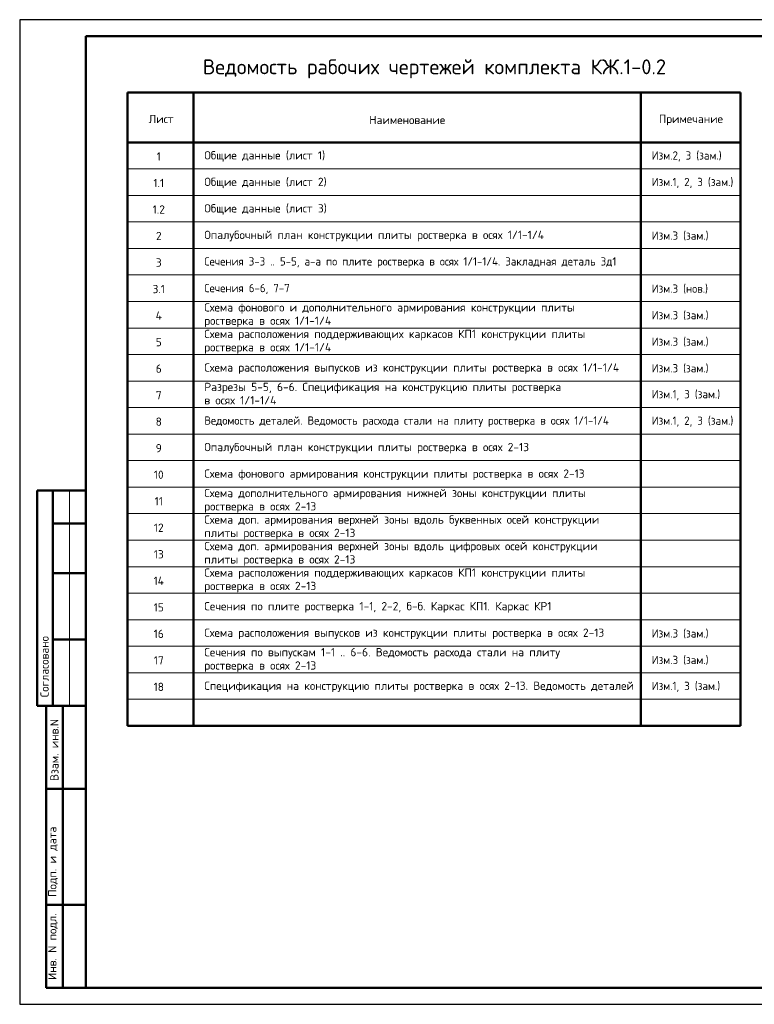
# Model space of a CAD drawing. Header units: millimetres. Extents: x 0 to 42000, y 0 to 29700.
# Tile 1 of 4: x 0 to 22170, y 0 to 29700. Entities that reach past the tile are written whole.
import ezdxf

# ---------------------------------------------------------------- set-up
doc = ezdxf.new("R2010")
doc.units = ezdxf.units.MM
doc.layers.add('Standard', color=7, linetype='Continuous', lineweight=25)
doc.layers.add('Общий01', color=7, linetype='Continuous', lineweight=13)
doc.styles.add('ISOCPEUR', font='txt')

msp = doc.modelspace()

# ---------------------------------------------------------------- linework, layer by layer
at = {"layer": 'Standard', "color": 7, "linetype": 'Continuous', "lineweight": 25, "transparency": 33554687}
msp.add_line((2000, 29200), (2000, 1058), dxfattribs=at)
at = {"layer": 'Standard', "color": 7, "linetype": 'Continuous', "lineweight": 50, "transparency": 33554687}
for p, q in [((3250, 27500), (21750, 27500)), ((3250, 27500), (3250, 8400)), ((5250, 27500), (5250, 8400)), ((18750, 27500), (18750, 8400)), ((21750, 27500), (21750, 8400)), ((3250, 26000), (21750, 26000)), ((6, 15500), (0, 15500)), ((2000, 15500), (527, 15500)), ((527, 15500), (527, 9000)), ((527, 15500), (527, 9000)), ((1000, 15500), (1000, 9000)), ((2000, 14500), (1000, 14500)), ((2000, 13000), (1000, 13000)), ((2000, 11000), (1000, 11000)), ((0, 9000), (6, 9000)), ((527, 9000), (2000, 9000)), ((800, 500), (800, 9000)), ((800, 500), (800, 9000)), ((1300, 500), (1300, 9000)), ((3250, 8400), (21750, 8400)), ((800, 6500), (2000, 6500)), ((800, 3000), (2000, 3000)), ((2000, 500), (800, 500))]:
    msp.add_line(p, q, dxfattribs=at)
at = {"layer": 'Standard', "color": 7, "linetype": 'Continuous', "lineweight": 13, "transparency": 33554687}
for p, q in [((3250, 25200), (21750, 25200)), ((3250, 24400), (21750, 24400)), ((3250, 23600), (21750, 23600)), ((3250, 22800), (21750, 22800)), ((3250, 22000), (21750, 22000)), ((3250, 21200), (21750, 21200)), ((3250, 20400), (21750, 20400)), ((3250, 19600), (21750, 19600)), ((3250, 18800), (21750, 18800)), ((3250, 18000), (21750, 18000)), ((3250, 17200), (21750, 17200)), ((3250, 16400), (21750, 16400)), ((1500, 15500), (1500, 9000)), ((3250, 15600), (21750, 15600)), ((3250, 14800), (21750, 14800)), ((3250, 14000), (21750, 14000)), ((3250, 13200), (21750, 13200)), ((3250, 12400), (21750, 12400)), ((3250, 11600), (21750, 11600)), ((3250, 10800), (21750, 10800)), ((3250, 10000), (21750, 10000)), ((3250, 9200), (21750, 9200))]:
    msp.add_line(p, q, dxfattribs=at)
at = {"layer": 'Standard', "color": 7, "linetype": 'Continuous', "lineweight": 25, "transparency": 33554687}
msp.add_lwpolyline([(0, 0), (42000, 0), (42000, 29700), (0, 29700), (0, 0)], close=True, dxfattribs=at)
at = {"layer": 'Standard', "color": 7, "linetype": 'Continuous', "lineweight": 50, "transparency": 33554687}
msp.add_lwpolyline([(2000, 29200), (41500, 29200), (41500, 500), (2000, 500), (2000, 29200)], close=True, dxfattribs=at)

# ---------------------------------------------------------------- texts
at = {"layer": 'Standard', "color": 7, "linetype": 'Continuous', "lineweight": 13, "transparency": 33554687, "char_height": 250, "style": 'ISOCPEUR'}
for s, insert, width, attachment_point in [('\\A1;{\\fISOCPEUR|i0|b0;\\H250.000000;\\W1.000000;\\C7;Общие данные (лист 1)}\\P', (5572, 25575), 3696.6, 4), ('\\A1;{\\fISOCPEUR|i0|b0;\\H250.000000;\\W1.000000;\\C7;1}\\P', (4197, 25575), 194.44, 5), ('\\A1;{\\fISOCPEUR|i0|b0;\\H250.000000;\\W0.952381;\\C7;Изм.2, 3 (зам.)}\\P', (19072, 25575), 2223.56, 4), ('\\A1;{\\fISOCPEUR|i0|b0;\\H250.000000;\\W1.000000;\\C7;Общие данные (лист 2)}\\P', (5572, 24775), 3748.3, 4), ('\\A1;{\\fISOCPEUR|i0|b0;\\H250.000000;\\W1.000000;\\C7;1.1}\\P', (4197, 24775), 410.53, 5), ('\\A1;{\\fISOCPEUR|i0|b0;\\H250.000000;\\W0.952381;\\C7;Изм.1, 2, 3 (зам.)}\\P', (19072, 24775), 2566.98, 4), ('\\A1;{\\fISOCPEUR|i0|b0;\\H250.000000;\\W1.000000;\\C7;1.2}\\P', (4197, 23975), 473.68, 5), ('\\A1;{\\fISOCPEUR|i0|b0;\\H250.000000;\\W1.000000;\\C7;Общие данные (лист 3)}\\P', (5572, 23975), 3748.3, 4), ('\\A1;{\\fISOCPEUR|i0|b0;\\H250.000000;\\W1.000000;\\C7;Опалубочный план конструкции плиты ростверка в осях 1/1-1/4}\\P', (5572, 23175), 10397.61, 4), ('\\A1;{\\fISOCPEUR|i0|b0;\\H250.000000;\\W0.952381;\\C7;Изм.3 (зам.)}\\P', (19072, 23175), 1830.12, 4), ('\\A1;{\\fISOCPEUR|i0|b0;\\H250.000000;\\W1.000000;\\C7;2}\\P', (4197, 23175), 272.22, 5), ('\\A1;{\\fISOCPEUR|i0|b0;\\H250.000000;\\W1.000000;\\C7;3}\\P', (4197, 22375), 272.22, 5), ('\\A1;{\\fISOCPEUR|i0|b0;\\H250.000000;\\W1.000000;\\C7;3.1}\\P', (4197, 21575), 473.68, 5), ('\\A1;{\\fISOCPEUR|i0|b0;\\H250.000000;\\W0.952381;\\C7;Изм.3 (нов.)}\\P', (19072, 21575), 1794.33, 4), ('\\A1;{\\fISOCPEUR|i0|b0;\\H250.000000;\\W0.952381;\\C7;Изм.3 (зам.)}\\P', (19072, 20775), 1830.12, 4), ('\\A1;{\\fISOCPEUR|i0|b0;\\H250.000000;\\W1.000000;\\C7;4}\\P', (4197, 20775), 300, 5), ('\\A1;{\\fISOCPEUR|i0|b0;\\H250.000000;\\W0.952381;\\C7;Изм.3 (зам.)}\\P', (19072, 19975), 1830.12, 4), ('\\A1;{\\fISOCPEUR|i0|b0;\\H250.000000;\\W1.000000;\\C7;5}\\P', (4197, 19975), 272.22, 5), ('\\A1;{\\fISOCPEUR|i0|b0;\\H250.000000;\\W0.952381;\\C7;Изм.3 (зам.)}\\P', (19072, 19175), 1830.12, 4), ('\\A1;{\\fISOCPEUR|i0|b0;\\H250.000000;\\W1.000000;\\C7;6}\\P', (4197, 19175), 272.22, 5), ('\\A1;{\\fISOCPEUR|i0|b0;\\H250.000000;\\W0.952381;\\C7;Изм.1, 3 (зам.)}\\P', (19072, 18375), 2173.31, 4), ('\\A1;{\\fISOCPEUR|i0|b0;\\H250.000000;\\W1.000000;\\C7;7}\\P', (4197, 18375), 272.22, 5), ('\\A1;{\\fISOCPEUR|i0|b0;\\H250.000000;\\W0.952381;\\C7;Ведомость деталей. Ведомость расхода стали на плиту ростверка в осях 1/1-1/4}\\P', (5572, 17575), 12712.51, 4), ('\\A1;{\\fISOCPEUR|i0|b0;\\H250.000000;\\W1.000000;\\C7;8}\\P', (4197, 17575), 272.22, 5), ('\\A1;{\\fISOCPEUR|i0|b0;\\H250.000000;\\W0.952381;\\C7;Изм.1, 2, 3 (зам.)}\\P', (19072, 17575), 2566.98, 4), ('\\A1;{\\fISOCPEUR|i0|b0;\\H250.000000;\\W1.000000;\\C7;Опалубочный план конструкции плиты ростверка в осях 2-13}\\P', (5572, 16775), 9948.74, 4), ('\\A1;{\\fISOCPEUR|i0|b0;\\H250.000000;\\W1.000000;\\C7;9}\\P', (4197, 16775), 272.22, 5), ('\\A1;{\\fISOCPEUR|i0|b0;\\H250.000000;\\W1.000000;\\C7;10}\\P', (4197, 15975), 393.75, 5), ('\\A1;{\\fISOCPEUR|i0|b0;\\H250.000000;\\W1.000000;\\C7;Схема фонового армирования конструкции плиты ростверка в осях 2-13}\\P', (5572, 15975), 11748.93, 4), ('\\A1;{\\fISOCPEUR|i0|b0;\\H250.000000;\\W1.000000;\\C7;11}\\P', (4197, 15175), 328.12, 5), ('\\A1;{\\fISOCPEUR|i0|b0;\\H250.000000;\\W1.000000;\\C7;12}\\P', (4197, 14375), 393.75, 5), ('\\A1;{\\fISOCPEUR|i0|b0;\\H250.000000;\\W1.000000;\\C7;13}\\P', (4197, 13575), 393.75, 5), ('\\A1;{\\fISOCPEUR|i0|b0;\\H250.000000;\\W1.000000;\\C7;14}\\P', (4197, 12775), 420.59, 5), ('\\A1;{\\fISOCPEUR|i0|b0;\\H250.000000;\\W1.000000;\\C7;Сечения по плите ростверка 1-1, 2-2, б-б. Каркас КП1. Каркас КР1}\\P', (5572, 11975), 10797.14, 4), ('\\A1;{\\fISOCPEUR|i0|b0;\\H250.000000;\\W1.000000;\\C7;15}\\P', (4197, 11975), 393.75, 5), ('\\A1;{\\fISOCPEUR|i0|b0;\\H250.000000;\\W1.000000;\\C7;16}\\P', (4197, 11175), 393.75, 5), ('\\A1;{\\fISOCPEUR|i0|b0;\\H250.000000;\\W1.000000;\\C7;Схема расположения выпусков из конструкции плиты ростверка в осях 2-13}\\P', (5572, 11175), 12336.48, 4), ('\\A1;{\\fISOCPEUR|i0|b0;\\H250.000000;\\W0.952381;\\C7;Изм.3 (зам.)}\\P', (19072, 11175), 1830.12, 4), ('\\A1;{\\fISOCPEUR|i0|b0;\\H250.000000;\\W0.952381;\\C7;Изм.3 (зам.)}\\P', (19072, 10375), 1830.12, 4), ('\\A1;{\\fISOCPEUR|i0|b0;\\H250.000000;\\W1.000000;\\C7;17}\\P', (4197, 10375), 393.75, 5), ('\\A1;{\\fISOCPEUR|i0|b0;\\H250.000000;\\W1.000000;\\C7;Спецификация на конструкцию плиты ростверка в осях 2-13. Ведомость деталей}\\P', (5572, 9575), 13186.55, 4), ('\\A1;{\\fISOCPEUR|i0|b0;\\H250.000000;\\W0.952381;\\C7;Изм.1, 3 (зам.)}\\P', (19072, 9575), 2173.31, 4), ('\\A1;{\\fISOCPEUR|i0|b0;\\H250.000000;\\W1.000000;\\C7;18}\\P', (4197, 9575), 393.75, 5)]:
    msp.add_mtext(s, dxfattribs=dict(at, insert=insert, width=width, attachment_point=attachment_point))
at = {"layer": 'Standard', "color": 7, "linetype": 'Continuous', "lineweight": -3, "transparency": 33554687, "char_height": 250, "attachment_point": 4, "style": 'ISOCPEUR'}
for s, insert, width in [('\\A1;{\\fISOCPEUR|i0|b0;\\H250.000000;\\W0.952381;\\C7;Сечения 3-3 .. 5-5, а-а по плите ростверка в осях 1/1-1/4. Закладная деталь Зд1}\\P', (5572, 22375), 12723.98), ('\\A1;{\\fISOCPEUR|i0|b0;\\H250.000000;\\W0.952381;\\C7;Сечения 6-6, 7-7}\\P', (5572, 21575), 2652.57), ('\\A1;{\\fISOCPEUR|i0|b0;\\H250.000000;\\W1.000000;\\C7;Схема расположения выпусков из конструкции плиты ростверка в осях 1/1-1/4}\\P', (5572, 19175), 12785.56)]:
    msp.add_mtext(s, dxfattribs=dict(at, insert=insert, width=width))
at = {"layer": 'Standard', "color": 7, "linetype": 'Continuous', "lineweight": -3, "transparency": 33554687, "char_height": 250, "attachment_point": 1, "line_spacing_factor": 0.963855}
for s, insert, width in [('\\A1;{\\fISOCPEUR|i0|b0;\\H250.000000;\\W1.000000;\\C7;Схема фонового и дополнительного армирования конструкции плиты}\\P{\\fISOCPEUR|i0|b0;\\H250.000000;\\W1.000000;\\C7;ростверка в осях 1/1-1/4}\\P', (5572, 21147), 11141.88), ('\\A1;{\\fISOCPEUR|i0|b0;\\H250.000000;\\W1.000000;\\C7;Схема расположения поддерживающих каркасов КП1 конструкции плиты}\\P{\\fISOCPEUR|i0|b0;\\H250.000000;\\W1.000000;\\C7;ростверка в осях 1/1-1/4}\\P', (5572, 20347), 11579.38), ('\\A1;{\\fISOCPEUR|i0|b0;\\H250.000000;\\W1.000000;\\C7;Разрезы 5-5, 6-6. Спецификация на конструкцию плиты ростверка}\\P{\\fISOCPEUR|i0|b0;\\H250.000000;\\W1.000000;\\C7;в осях 1/1-1/4}\\P', (5572, 18747), 10816.88), ('\\A1;{\\fISOCPEUR|i0|b0;\\H250.000000;\\W1.000000;\\C7;Схема дополнительного армирования нижней зоны конструкции плиты}\\P{\\fISOCPEUR|i0|b0;\\H250.000000;\\W1.000000;\\C7;ростверка в осях 2-13}\\P', (5572, 15547), 11329.38), ('\\A1;{\\fISOCPEUR|i0|b0;\\H250.000000;\\W1.000000;\\C7;Схема доп. армирования верхней зоны вдоль буквенных осей конструкции}\\P{\\fISOCPEUR|i0|b0;\\H250.000000;\\W1.000000;\\C7;плиты ростверка в осях 2-13}\\P', (5572, 14747), 11879.38), ('\\A1;{\\fISOCPEUR|i0|b0;\\H250.000000;\\W1.000000;\\C7;Схема доп. армирования верхней зоны вдоль цифровых осей конструкции}\\P{\\fISOCPEUR|i0|b0;\\H250.000000;\\W1.000000;\\C7;плиты ростверка в осях 2-13}\\P', (5572, 13947), 11779.38), ('\\A1;{\\fISOCPEUR|i0|b0;\\H250.000000;\\W1.000000;\\C7;Схема расположения поддерживающих каркасов КП1 конструкции плиты}\\P{\\fISOCPEUR|i0|b0;\\H250.000000;\\W1.000000;\\C7;ростверка в осях 2-13}\\P', (5572, 13147), 11579.38), ('\\A1;{\\fISOCPEUR|i0|b0;\\H250.000000;\\W1.000000;\\C7;Сечения по выпускам 1-1 .. 6-6. Ведомость расхода стали на плиту}\\P{\\fISOCPEUR|i0|b0;\\H250.000000;\\W1.000000;\\C7;ростверка в осях 2-13}\\P', (5572, 10747), 10916.88)]:
    msp.add_mtext(s, dxfattribs=dict(at, insert=insert, width=width))
at = {"layer": 'Standard', "color": 7, "linetype": 'Continuous', "lineweight": 50, "transparency": 33554687, "char_height": 250, "attachment_point": 7, "rotation": 90, "style": 'ISOCPEUR'}
for s, insert, width in [('\\A1;{\\fISOCPEUR|i0|b0;\\H250.000000;\\W1.000000;\\C7;Согласовано}\\P', (875, 9261), 2071.88), ('\\A1;{\\fISOCPEUR|i0|b0;\\H250.000000;\\W1.000000;\\C7;Взам. инв.N}\\P', (1173, 6736), 1909.1), ('\\A1;{\\fISOCPEUR|i0|b0;\\H250.000000;\\W1.000000;\\C7;Подп. и дата}\\P', (1149, 3242), 2197.06), ('\\A1;{\\fISOCPEUR|i0|b0;\\H250.000000;\\W1.000000;\\C7;Инв. N подл.}\\P', (1149, 734), 2021.79)]:
    msp.add_mtext(s, dxfattribs=dict(at, insert=insert, width=width))
at = {"layer": 'Общий01', "transparency": 33554687, "attachment_point": 5, "style": 'ISOCPEUR'}
for s, insert, char_height, width in [('\\A1;{\\fISOCPEUR|i0|b0;\\H450.000000;\\W1.000000;\\C7;Ведомость рабочих чертежей комплекта КЖ.1-0.2}\\P', (12517, 28217), 450, 14487.2), ('\\A1;{\\fISOCPEUR|i0|b0;\\H250.000000;\\W1.000000;\\C7;Лист}\\P', (4268, 26704), 250, 867.19), ('\\A1;{\\fISOCPEUR|i0|b0;\\H250.000000;\\W1.000000;\\C7;Наименование}\\P', (11697, 26675), 250, 2322.22), ('\\A1;{\\fISOCPEUR|i0|b0;\\H250.000000;\\W1.000000;\\C7;Примечание}\\P', (20258, 26675), 250, 1946.67)]:
    msp.add_mtext(s, dxfattribs=dict(at, insert=insert, char_height=char_height, width=width))

doc.saveas('drawing.dxf')
